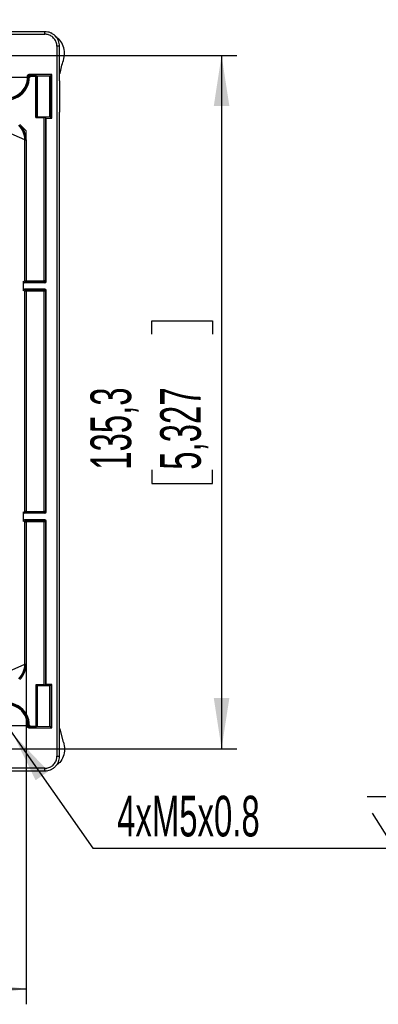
# Model space of a CAD drawing. Header units: millimetres. Extents: x 0 to 1260, y 0 to 891.
# Tile 39 of 56: x 788 to 858, y 213 to 406. Entities that reach past the tile are written whole.
import ezdxf

# ---------------------------------------------------------------- set-up
doc = ezdxf.new("R2010")
doc.units = ezdxf.units.MM
doc.header["$LTSCALE"] = 3
doc.linetypes.add('PHANTOM', pattern=[12.7, 6.35, -1.27, 1.27, -1.27, 1.27, -1.27])
doc.layers.add('FORMAT', color=7, linetype='Continuous')
doc.styles.add('SLDTEXTSTYLE0', font='TXT', dxfattribs={"width": 0.605})
doc.dimstyles.new('SLDDIMSTYLE10', dxfattribs={"dimtxt": 7.704956, "dimasz": 9.906, "dimexe": 0, "dimexo": 0.0625, "dimgap": 1.926239, "dimtad": 0, "dimtih": 1, "dimtoh": 1, "dimdec": 1, "dimrnd": 1e-09, "dimzin": 12, "dimdsep": 46, "dimtxsty": 'SLDTEXTSTYLE0', "dimblk1": 'NONE', "dimsah": 1, "dimcen": 0, "dimadec": 0, "dimazin": 3, "dimtfac": 1, "dimtdec": 1, "dimtmove": 0, "dimatfit": 3, "dimldrblk": 'NONE', "dimfxl": 1, "dimfrac": 2, "dimtolj": 1, "dimtzin": 12, "dimarcsym": 0})
doc.dimstyles.new('SLDDIMSTYLE11', dxfattribs={"dimtxt": 7.704956, "dimasz": 9.906, "dimexe": 0, "dimexo": 0.0625, "dimgap": 1.926239, "dimtad": 1, "dimdec": 4, "dimlfac": 3, "dimzin": 12, "dimdsep": 46, "dimtxsty": 'SLDTEXTSTYLE0', "dimsah": 1, "dimcen": 0.09, "dimazin": 3, "dimtfac": 1, "dimtdec": 1, "dimtofl": 0, "dimtmove": 0, "dimatfit": 3, "dimfxl": 1, "dimfrac": 2, "dimtolj": 1, "dimtzin": 12, "dimarcsym": 0})
doc.dimstyles.new('SLDDIMSTYLE3', dxfattribs={"dimtxt": 7.704956, "dimasz": 9.906, "dimexe": 0, "dimexo": 0.0625, "dimgap": 1.926239, "dimtad": 1, "dimdec": 1, "dimrnd": 1e-09, "dimzin": 12, "dimdsep": 46, "dimtxsty": 'SLDTEXTSTYLE0', "dimsah": 1, "dimcen": 0.09, "dimadec": 0, "dimazin": 3, "dimtfac": 1, "dimtdec": 1, "dimtofl": 0, "dimtmove": 0, "dimatfit": 3, "dimfxl": 1, "dimfrac": 2, "dimtolj": 1, "dimtzin": 12, "dimarcsym": 0})
doc.dimstyles.new('SLDDIMSTYLE6', dxfattribs={"dimtxt": 7.704956, "dimasz": 9.906, "dimexe": 0, "dimexo": 0.0625, "dimgap": 1.926239, "dimtad": 1, "dimdec": 1, "dimrnd": 1e-09, "dimzin": 12, "dimdsep": 46, "dimtxsty": 'SLDTEXTSTYLE0', "dimsah": 1, "dimcen": 0.09, "dimadec": 0, "dimazin": 3, "dimtfac": 1, "dimtdec": 1, "dimtofl": 0, "dimtmove": 0, "dimatfit": 3, "dimfxl": 1, "dimfrac": 2, "dimtolj": 1, "dimtzin": 12, "dimarcsym": 0})

# ---------------------------------------------------------------- blocks, each defined once
blk = doc.blocks.new('_D_17')
at = {"layer": 'FORMAT'}
for p, q in [((656.47, 282.22), (656.47, 213.48)), ((789.56, 279.85), (789.56, 213.48)), ((712.73, 230.08), (710.08, 230.08)), ((710.08, 230.08), (710.08, 218.24)), ((733.3, 230.08), (735.95, 230.08)), ((735.95, 230.08), (735.95, 218.24)), ((710.08, 218.24), (712.73, 218.24)), ((735.95, 218.24), (733.3, 218.24)), ((656.47, 216.48), (789.56, 216.48))]:
    blk.add_line(p, q, dxfattribs=at)
for points in [[(656.47, 216.48), (666.38, 214.95), (666.38, 218)], [(789.56, 216.48), (779.65, 218), (779.65, 214.95)]]:
    blk.add_solid(points, dxfattribs=at)
at = {"layer": 'FORMAT', "char_height": 7.938, "attachment_point": 1, "style": 'SLDTEXTSTYLE0'}
for s, insert in [('133,1', (709.79, 242.07)), ('5,24', (712.73, 228.47))]:
    blk.add_mtext(s, dxfattribs=dict(at, insert=insert))
blk = doc.blocks.new('_D_18')
at = {"layer": 'FORMAT'}
for p, q in [((772.67, 398.68), (830.73, 398.68)), ((827.73, 398.68), (827.73, 263.37)), ((814.14, 344.25), (814.14, 346.9)), ((814.14, 346.9), (825.97, 346.9)), ((825.97, 346.9), (825.97, 344.25)), ((814.14, 317.8), (814.14, 315.15)), ((825.97, 315.15), (825.97, 317.8)), ((814.14, 315.15), (825.97, 315.15)), ((772.67, 263.37), (830.73, 263.37))]:
    blk.add_line(p, q, dxfattribs=at)
for points in [[(827.73, 398.68), (826.21, 388.77), (829.26, 388.77)], [(827.73, 263.37), (829.26, 273.27), (826.21, 273.27)]]:
    blk.add_solid(points, dxfattribs=at)
at = {"layer": 'FORMAT', "char_height": 7.938, "attachment_point": 1, "rotation": 90, "style": 'SLDTEXTSTYLE0'}
for s, insert in [('135,3', (802.14, 317.8)), ('5,327', (815.74, 317.8))]:
    blk.add_mtext(s, dxfattribs=dict(at, insert=insert))
blk = doc.blocks.new('SW_SYMBOL_HOLE_DEPTH')
at = {"layer": 'FORMAT', "color": 0}
for p, q in [((0, 2625), (2400, 2625)), ((1200, 2625), (1200, 225)), ((300, 1665), (1200, 225)), ((2100, 1665), (1200, 225))]:
    blk.add_line(p, q, dxfattribs=at)
blk = doc.blocks.new('_D_19')
at = {"layer": 'FORMAT'}
for p, q in [((784.59, 269.64), (787, 266.2)), ((787, 266.2), (802.57, 243.94)), ((802.57, 243.94), (907.94, 243.94))]:
    blk.add_line(p, q, dxfattribs=at)
blk.add_solid([(787, 266.2), (791.43, 257.21), (793.92, 258.96)], dxfattribs=at)
at = {"layer": 'FORMAT', "xscale": 0.0034106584, "yscale": 0.0034106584, "zscale": 0.0034106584}
blk.add_blockref('SW_SYMBOL_HOLE_DEPTH', (856.14, 245.09), dxfattribs=at)
at = {"layer": 'FORMAT', "char_height": 7.938, "attachment_point": 1, "style": 'SLDTEXTSTYLE0'}
for s, insert in [('4xM5x0.8', (807.34, 254.18)), ('6 [0.235]', (866.79, 254.18))]:
    blk.add_mtext(s, dxfattribs=dict(at, insert=insert))
blk = doc.blocks.new('_None')
blk = doc.blocks.new('_D_21')
at = {"layer": 'FORMAT'}
blk.add_line((672.5, 397.51), (700.91, 425.92), dxfattribs=at)
blk.add_arc((678.29, 403.3), 28.99, 0, 45, dxfattribs=at)
for points in [[(698.79, 423.8), (703.31, 414.85), (705.79, 416.63)], [(707.28, 403.3), (707.16, 413.32), (704.15, 412.82)]]:
    blk.add_solid(points, dxfattribs=at)
at = {"layer": 'FORMAT', "insert": (711.55, 425.56), "char_height": 7.938, "attachment_point": 1, "rotation": 292.269, "style": 'SLDTEXTSTYLE0'}
blk.add_mtext('45°', dxfattribs=at)
blk = doc.blocks.new('SW_CENTERMARKSYMBOL_5')
at = {"layer": 'FORMAT', "color": 0}
for p, q in [((0, 2.5), (0, 4.6)), ((0, 0), (0, 2.5)), ((-2.5, 0), (-4.6, 0)), ((0, 0), (-2.5, 0)), ((0, 0), (0, -2.5)), ((0, 0), (2.5, 0)), ((2.5, 0), (4.6, 0)), ((0, -2.5), (0, -4.6))]:
    blk.add_line(p, q, dxfattribs=at)
blk = doc.blocks.new('SW_CENTERMARKSYMBOL_6')
at = {"layer": 'FORMAT', "color": 0}
for p, q in [((0, 2.5), (0, 4.6)), ((0, 0), (0, 2.5)), ((-2.5, 0), (-4.6, 0)), ((0, 0), (-2.5, 0)), ((0, 0), (0, -2.5)), ((0, 0), (2.5, 0)), ((2.5, 0), (4.6, 0)), ((0, -2.5), (0, -4.6))]:
    blk.add_line(p, q, dxfattribs=at)

msp = doc.modelspace()

# ---------------------------------------------------------------- linework, layer by layer
at = {"color": 7, "linetype": 'Continuous', "lineweight": 25}
for p, q in [((793.241321, 403.302221), (654.806084, 403.302221)), ((654.806084, 402.801661), (793.241321, 402.801661)), ((793.241321, 402.801661), (793.241321, 403.302221)), ((793.986646, 403.03707), (793.985517, 403.037377)), ((795.59076, 400.449506), (795.59076, 261.88989)), ((796.091321, 400.449506), (795.59076, 400.449506)), ((796.091321, 393.722831), (796.091321, 400.449506)), ((789.966314, 394.550183), (790.216154, 394.557991)), ((794.567001, 394.922796), (790.096035, 394.922796)), ((790.216154, 394.807953), (791.453065, 394.807953)), ((790.216154, 394.807953), (790.216154, 394.557991)), ((791.457353, 394.557991), (790.216154, 394.557991)), ((791.453065, 394.807953), (791.591321, 394.669698)), ((791.457353, 386.53573), (791.457353, 394.557991)), ((791.591321, 394.669698), (794.346339, 394.702134)), ((791.652809, 394.608209), (791.591321, 394.669698)), ((791.652809, 394.608209), (791.652809, 386.731187)), ((791.702611, 394.671008), (791.702611, 386.668388)), ((794.202611, 386.638954), (794.202611, 394.700442)), ((794.346339, 394.702134), (794.252413, 394.608209)), ((794.252413, 394.608209), (794.252413, 386.731187)), ((794.567001, 394.922796), (794.346339, 394.702134)), ((794.567001, 386.416599), (794.567001, 394.922796)), ((795.998966, 395.034362), (796.237976, 395.177698)), ((796.091321, 395.177698), (796.237976, 395.177698)), ((796.091321, 393.722831), (796.091321, 387.616564)), ((791.457353, 386.53573), (791.591321, 386.669698)), ((791.457353, 386.53573), (793.125955, 386.53573)), ((791.652809, 386.731187), (791.591321, 386.669698)), ((794.346339, 386.637261), (791.591321, 386.669698)), ((793.125955, 354.669503), (793.125955, 386.53573)), ((793.375917, 386.531443), (793.375917, 354.669503)), ((793.375917, 386.531443), (793.49076, 386.416599)), ((793.49076, 354.55466), (793.49076, 386.416599)), ((793.49076, 386.416599), (794.567001, 386.416599)), ((794.346339, 386.637261), (794.252413, 386.731187)), ((794.567001, 386.416599), (794.346339, 386.637261)), ((796.091321, 274.722831), (796.091321, 387.616564)), ((789.309714, 382.199678), (783.254161, 384.831519)), ((789.309714, 354.669503), (789.309714, 382.199678)), ((789.309714, 382.199678), (789.559476, 382.199678)), ((789.559476, 382.199678), (789.559476, 354.669503)), ((789.022167, 354.554546), (789.309714, 354.669503)), ((789.022167, 354.554546), (789.022167, 352.78485)), ((789.559476, 354.419541), (789.272215, 354.304698)), ((793.240799, 354.304698), (789.272215, 354.304698)), ((789.309714, 354.669503), (789.559476, 354.669503)), ((789.559476, 354.419541), (789.559476, 354.669503)), ((789.559476, 354.669503), (793.125955, 354.669503)), ((793.125955, 354.419541), (789.559476, 354.419541)), ((793.125955, 354.419541), (793.125955, 354.669503)), ((793.375917, 354.669503), (793.125955, 354.669503)), ((793.240799, 354.304698), (793.125955, 354.419541)), ((793.375917, 354.669503), (793.49076, 354.55466)), ((789.309714, 352.669893), (789.022167, 352.78485)), ((793.240799, 353.034698), (789.272215, 353.034698)), ((789.272215, 353.034698), (789.559476, 352.919855)), ((789.309714, 309.669503), (789.309714, 352.669893)), ((789.559476, 352.669893), (789.309714, 352.669893)), ((789.559476, 352.919855), (793.125955, 352.919855)), ((789.559476, 352.669893), (789.559476, 352.919855)), ((793.125955, 352.669893), (789.559476, 352.669893)), ((789.559476, 352.669893), (789.559476, 309.669503)), ((793.125955, 352.919855), (793.240799, 353.034698)), ((793.125955, 352.669893), (793.125955, 352.919855)), ((793.375917, 352.669893), (793.125955, 352.669893)), ((793.125955, 309.669503), (793.125955, 352.669893)), ((793.49076, 352.784736), (793.375917, 352.669893)), ((793.375917, 352.669893), (793.375917, 309.669503)), ((793.49076, 309.55466), (793.49076, 352.784736)), ((789.022167, 309.554546), (789.309714, 309.669503)), ((789.022167, 309.554546), (789.022167, 307.78485)), ((789.559476, 309.419541), (789.272215, 309.304698)), ((789.559476, 309.669503), (789.309714, 309.669503)), ((789.559476, 309.419541), (789.559476, 309.669503)), ((789.559476, 309.669503), (793.125955, 309.669503)), ((793.125955, 309.419541), (789.559476, 309.419541)), ((793.125955, 309.419541), (793.125955, 309.669503)), ((793.375917, 309.669503), (793.125955, 309.669503)), ((793.240799, 309.304698), (793.125955, 309.419541)), ((793.375917, 309.669503), (793.49076, 309.55466)), ((789.309714, 307.669893), (789.022167, 307.78485)), ((793.240799, 309.304698), (789.272215, 309.304698)), ((793.240799, 308.034698), (789.272215, 308.034698)), ((789.272215, 308.034698), (789.559476, 307.919855)), ((789.309714, 279.849718), (789.309714, 307.669893)), ((789.309714, 307.669893), (789.559476, 307.669893)), ((789.559476, 307.919855), (793.125955, 307.919855)), ((789.559476, 307.919855), (789.559476, 307.669893)), ((793.125955, 307.669893), (789.559476, 307.669893)), ((789.559476, 307.669893), (789.559476, 279.849718)), ((793.125955, 307.919855), (793.240799, 308.034698)), ((793.125955, 307.919855), (793.125955, 307.669893)), ((793.125955, 275.803666), (793.125955, 307.669893)), ((793.375917, 307.669893), (793.125955, 307.669893)), ((793.49076, 307.784736), (793.375917, 307.669893)), ((793.375917, 307.669893), (793.375917, 275.807953)), ((793.49076, 275.922796), (793.49076, 307.784736)), ((786.849702, 278.780557), (789.309714, 279.849718)), ((789.309714, 279.849718), (789.559476, 279.849718)), ((791.457353, 275.803666), (791.591321, 275.669698)), ((793.125955, 275.803666), (791.457353, 275.803666)), ((791.457353, 275.803666), (791.457353, 267.781405)), ((791.591321, 275.669698), (794.346339, 275.702134)), ((791.652809, 275.608209), (791.591321, 275.669698)), ((791.652809, 267.731187), (791.652809, 275.608209)), ((791.702611, 275.671008), (791.702611, 267.668388)), ((793.49076, 275.922796), (793.375917, 275.807953)), ((794.567001, 275.922796), (793.49076, 275.922796)), ((794.202611, 267.638954), (794.202611, 275.700442)), ((794.202611, 275.670982), (794.313827, 275.669623)), ((794.346339, 275.702134), (794.252413, 275.608209)), ((794.252413, 267.731187), (794.252413, 275.608209)), ((794.567001, 275.922796), (794.346339, 275.702134)), ((794.567001, 267.416599), (794.567001, 275.922796)), ((796.091321, 268.616564), (796.091321, 274.722831)), ((789.966314, 267.789213), (790.216154, 267.781405)), ((790.096035, 267.416599), (794.567001, 267.416599)), ((790.216154, 267.781405), (791.457353, 267.781405)), ((790.216154, 267.531443), (790.216154, 267.781405)), ((791.453065, 267.531443), (790.216154, 267.531443)), ((791.453065, 267.531443), (791.591321, 267.669698)), ((791.652809, 267.731187), (791.591321, 267.669698)), ((794.346339, 267.637261), (791.591321, 267.669698)), ((794.346339, 267.637261), (794.252413, 267.731187)), ((794.567001, 267.416599), (794.346339, 267.637261)), ((796.091321, 261.88989), (796.091321, 268.616564)), ((796.091321, 267.161698), (796.237976, 267.161698)), ((796.851209, 264.650312), (796.237976, 267.161698)), ((795.59076, 261.88989), (796.091321, 261.88989)), ((793.241321, 259.537735), (768.996321, 259.537735)), ((793.241321, 259.037174), (793.241321, 259.537735)), ((768.996321, 259.037174), (793.241321, 259.037174)), ((793.986646, 259.302326), (793.985517, 259.302019))]:
    msp.add_line(p, q, dxfattribs=at)
for centre, radius, start, end in [((785.791321, 394.419698), 4.426994, 238.05244722, 1.79013378), ((785.791321, 394.419698), 4.062189, 236.84268023, 3.36537302), ((785.791321, 394.419698), 4.177032, 238.05244722, 1.79013378), ((790.216247, 394.557901), 0.250052, 90.02125283, 181.76888096), ((789.559799, 354.669626), 0.250085, 180.02816243, 269.92600581), ((793.125866, 354.669592), 0.250051, 270.02043702, 359.97956298), ((789.559799, 352.66977), 0.250085, 90.07399419, 179.97183757), ((793.125866, 352.669804), 0.250051, 0.02043702, 89.97956298), ((789.559799, 309.669626), 0.250085, 180.02816243, 269.92600581), ((793.125866, 309.669592), 0.250051, 270.02043702, 359.97956298), ((789.559799, 307.66977), 0.250085, 90.07399419, 179.97183757), ((793.125866, 307.669804), 0.250051, 0.02043702, 89.97956298), ((785.791321, 267.919698), 4.426994, 358.20986622, 121.94755278), ((785.791321, 267.919698), 4.062189, 356.63462698, 123.15731977), ((785.791321, 267.919698), 4.177032, 358.20986622, 121.94755278), ((790.216247, 267.781495), 0.250052, 178.23111904, 269.97874717)]:
    msp.add_arc(centre, radius, start, end, dxfattribs=at)
for centre, major_axis, ratio, start_param, end_param in [((791.452989, 394.557991), (0, 0.25), 0.0174550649, 4.7123889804, 6.2657320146), ((792.952611, 394.608605), (1.3, 0), 0.0174550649, 3.1590459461, 3.4198394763), ((792.952611, 394.608605), (1.3, 0), 0.0174550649, 6.0049384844, 6.2657320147), ((792.952611, 386.730791), (1.3, 0), 0.0174550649, 2.8633458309, 3.1241393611), ((793.125955, 386.531367), (0.25, 0), 0.0174550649, 0.0174532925, 1.5707963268), ((792.952611, 386.730791), (1.3, 0), 0.0174550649, 0.0174532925, 0.2782468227), ((785.305427, 382.203196), (3.673177, -1.596422), 0.9987275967, 0.4095737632, 1.1949992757), ((785.305427, 382.203196), (3.902199, -1.695959), 0.9988687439, 0.4095737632, 1.1949992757), ((789.272405, 354.554736), (0.232393, 0.092908), 0.9988963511, 2.761650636, 4.3316856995), ((793.240722, 354.554736), (0.176831, -0.176831), 0.9996954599, 5.497939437, 7.0684311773), ((789.272405, 352.78466), (0.232393, -0.092908), 0.9988963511, 1.9514996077, 3.5215346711), ((793.240722, 352.78466), (0.176831, 0.176831), 0.9996954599, 5.497939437, 7.0684311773), ((789.272405, 309.554736), (0.232393, 0.092908), 0.9988963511, 2.761650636, 4.3316856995), ((793.240722, 309.554736), (0.176831, -0.176831), 0.9996954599, 5.497939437, 7.0684311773), ((789.272405, 307.78466), (0.232393, -0.092908), 0.9988963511, 1.9514996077, 3.5215346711), ((793.240722, 307.78466), (0.176831, 0.176831), 0.9996954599, 5.497939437, 7.0684311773), ((785.305427, 279.8462), (3.673177, 1.596422), 0.9987275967, 5.0881860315, 5.8736115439), ((785.305427, 279.8462), (3.902199, 1.695959), 0.9988687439, 5.0881860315, 5.8736115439), ((792.952611, 275.608605), (1.3, 0), 0.0174550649, 3.1590459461, 3.4198394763), ((793.125955, 275.808029), (0.25, 0), 0.0174550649, 4.7123889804, 6.2657320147), ((792.952611, 275.608605), (1.3, 0), 0.0174550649, 6.0049384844, 6.2657320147), ((791.452989, 267.781405), (0, 0.25), 0.0174550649, 3.1590459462, 4.7123889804), ((792.952611, 267.730791), (1.3, 0), 0.0174550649, 2.8633458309, 3.1241393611), ((792.952611, 267.730791), (1.3, 0), 0.0174550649, 0.0174532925, 0.2782468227)]:
    msp.add_ellipse(centre, major_axis=major_axis, ratio=ratio, start_param=start_param, end_param=end_param, dxfattribs=at)
for points, knots in [([(796.091321, 400.449506), (796.048763, 400.82267), (795.963657, 401.568901), (795.406011, 402.369938), (794.820856, 402.845627), (794.157763, 403.203626), (793.60448, 403.263151), (793.241321, 403.302221)], [0, 0, 0, 0, 0.2497841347, 0.4995039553, 0.6300682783, 0.757186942, 1, 1, 1, 1]), ([(795.59076, 400.449506), (795.584413, 400.579876), (795.571535, 400.844376), (795.469308, 401.228356), (795.306988, 401.593572), (795.086547, 401.923243), (794.811768, 402.214088), (794.49477, 402.451817), (794.139655, 402.635317), (793.804391, 402.740453), (793.501382, 402.793187), (793.328359, 402.798825), (793.241321, 402.801661)], [0, 0, 0, 0, 0.10592307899, 0.21490146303, 0.32082705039, 0.42983011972, 0.53576621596, 0.64479829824, 0.75053251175, 0.85935075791, 0.92924690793, 1, 1, 1, 1]), ([(796.851209, 397.689084), (796.956597, 398.152117), (797.169003, 399.085349), (796.86675, 400.476567), (796.268163, 401.616878), (795.642329, 402.087779), (795.375468, 402.288575)], [0, 0, 0, 0, 0.2726292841, 0.5494773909, 0.8078928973, 1, 1, 1, 1]), ([(796.237976, 395.177698), (796.313345, 395.601226), (796.464625, 396.45132), (796.722041, 397.275514), (796.851209, 397.689084)], [0, 0, 0, 0, 0.4982138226, 1, 1, 1, 1]), ([(789.846505, 394.658161), (789.847613, 394.686379), (789.849829, 394.742814), (789.888456, 394.82014), (789.94845, 394.880242), (790.021341, 394.916654), (790.072712, 394.920878), (790.096035, 394.922796)], [0, 0, 0, 0, 0.2070004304, 0.4140025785, 0.6209661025, 0.8279103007, 1, 1, 1, 1]), ([(789.966314, 394.550183), (789.956805, 394.558864), (789.91732, 394.594909), (789.877065, 394.630865), (789.846505, 394.658161)], [0, 0, 0, 0, 0.2408319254, 1, 1, 1, 1]), ([(790.096035, 394.922796), (790.12669, 394.893735), (790.167069, 394.855454), (790.206627, 394.817173), (790.216154, 394.807953)], [0, 0, 0, 0, 0.75916820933, 1, 1, 1, 1]), ([(794.315712, 386.667888), (794.291233, 386.667866), (794.251606, 386.667829), (794.216161, 386.668125), (794.202611, 386.668239)], [0, 0, 0, 0, 0.6177391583, 1, 1, 1, 1]), ([(789.846505, 267.681235), (789.877065, 267.708531), (789.91732, 267.744487), (789.956805, 267.780532), (789.966314, 267.789213)], [0, 0, 0, 0, 0.7591680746, 1, 1, 1, 1]), ([(790.096035, 267.416599), (790.067931, 267.419362), (790.011723, 267.424888), (789.936799, 267.467987), (789.880322, 267.531406), (789.848252, 267.606309), (789.84705, 267.657839), (789.846505, 267.681235)], [0, 0, 0, 0, 0.2070004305, 0.4140025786, 0.6209661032, 0.8279103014, 1, 1, 1, 1]), ([(790.216154, 267.531443), (790.206627, 267.522223), (790.167069, 267.483942), (790.12669, 267.445661), (790.096035, 267.416599)], [0, 0, 0, 0, 0.24083179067, 1, 1, 1, 1]), ([(796.091321, 267.251571), (796.113334, 267.238692), (796.164535, 267.208735), (796.21131, 267.178777), (796.237976, 267.161698)], [0, 0, 0, 0, 0.42992992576, 1, 1, 1, 1]), ([(796.851209, 264.650312), (796.956597, 264.187279), (797.169003, 263.254047), (796.86675, 261.862829), (796.268163, 260.722518), (795.642329, 260.251617), (795.375468, 260.05082)], [0, 0, 0, 0, 0.2726292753, 0.5494773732, 0.8078928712, 1, 1, 1, 1]), ([(793.241321, 259.537735), (793.371313, 259.544067), (793.635049, 259.556915), (794.017906, 259.658897), (794.382043, 259.820773), (794.710878, 260.040619), (795.001168, 260.314665), (795.238848, 260.631112), (795.422671, 260.985845), (795.528625, 261.321937), (795.582121, 261.626862), (795.587869, 261.801853), (795.59076, 261.88989)], [0, 0, 0, 0, 0.1056157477, 0.2142804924, 0.3198979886, 0.4285781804, 0.5343197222, 0.643138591, 0.7489093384, 0.857752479, 0.9284359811, 1, 1, 1, 1]), ([(793.241321, 259.037174), (793.604483, 259.076245), (794.157767, 259.135771), (794.82086, 259.493772), (795.406012, 259.969459), (795.963657, 260.770495), (796.048763, 261.516726), (796.091321, 261.88989)], [0, 0, 0, 0, 0.2428147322, 0.3699329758, 0.5004960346, 0.7502158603, 1, 1, 1, 1])]:
    msp.add_open_spline(points, degree=3, knots=knots, dxfattribs=at)
at = {"layer": 'FORMAT', "linetype": 'PHANTOM', "lineweight": 18}
for p in [(788.313411, 385.206534), (789.559476, 382.199678)]:
    msp.add_line(p, (789.559476, 383.96047), dxfattribs=at)

# ---------------------------------------------------------------- block references
at = {"layer": 'FORMAT'}
for name, p in [('SW_CENTERMARKSYMBOL_5', (785.791321, 394.419698)), ('SW_CENTERMARKSYMBOL_6', (785.791321, 267.919698))]:
    msp.add_blockref(name, p, dxfattribs=at)

# ---------------------------------------------------------------- dimensions: what is measured, and where the dimension line sits
dim = msp.add_angular_dim_2l(base=(705.069574, 414.394341), line1=((654.806084, 403.302221), (793.241321, 403.302221)), line2=((657.643241, 382.654633), (672.496386, 397.507778)), dimstyle='SLDDIMSTYLE11', dxfattribs=at)
dim.commit()
dim.dimension.update_dxf_attribs({"geometry": '_D_21', "text_midpoint": (705.114081, 414.286274), "dimtype": 162})
dim = msp.add_linear_dim(base=(827.733402, 263.368852), p1=(772.666273, 398.680544), p2=(772.666273, 263.368852), angle=90, dimstyle='SLDDIMSTYLE6', dxfattribs=at)
dim.commit()
dim.dimension.update_dxf_attribs({"geometry": '_D_18', "text_midpoint": (827.733402, 331.024698), "dimtype": 160})
dim = msp.add_linear_dim(base=(789.559476, 216.478489), p1=(656.470474, 282.224746), p2=(789.559476, 279.849718), dimstyle='SLDDIMSTYLE3', dxfattribs=at)
dim.commit()
dim.dimension.update_dxf_attribs({"geometry": '_D_17', "text_midpoint": (723.014975, 216.478489), "dimtype": 160})
dim = msp.add_diameter_dim_2p(p1=(784.587087, 269.640111), p2=(786.995555, 266.199285), text='4xM5x0.8 {\\fGDT;x}6 [0.235]', dimstyle='SLDDIMSTYLE10', override={"dimpost": '<>'}, dxfattribs=at)
dim.commit()
dim.dimension.update_dxf_attribs({"geometry": '_D_19', "text_midpoint": (857.639754, 249.86065), "dimtype": 163})

doc.saveas('drawing.dxf')
